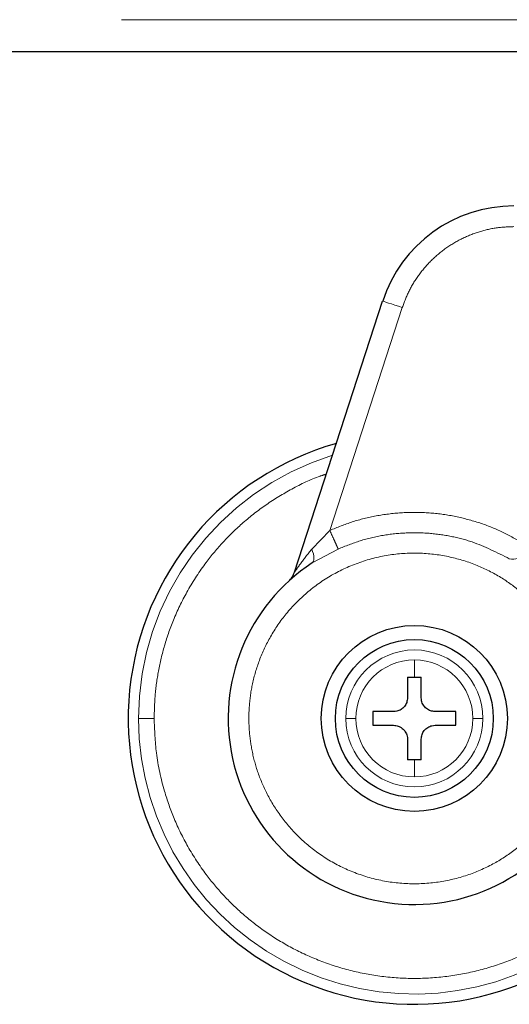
# Model space of a CAD drawing. Header units: millimetres. Extents: x 26 to 242, y 76 to 156.
# Tile 2 of 72: x 38.96 to 40.19, y 76.41 to 78.89. Entities that reach past the tile are written whole.
import ezdxf

# ---------------------------------------------------------------- set-up
doc = ezdxf.new("R2010")
doc.units = ezdxf.units.MM
doc.linetypes.add('PHANTOM', pattern=[12.7, 6.35, -1.27, 1.27, -1.27, 1.27, -1.27])

msp = doc.modelspace()

# ---------------------------------------------------------------- linework, layer by layer
at = {"color": 8, "linetype": 'PHANTOM', "lineweight": 18}
for p, q in [((29.0584, 78.8859), (67.9284, 78.8859)), ((39.925, 78.1609), (39.7426, 77.5994)), ((39.697, 77.5521), (39.7426, 77.5994)), ((39.7636, 77.5526), (39.6982, 77.5175)), ((39.9553, 77.23), (39.9553, 77.2732)), ((39.9553, 76.9786), (39.9553, 77.0218))]:
    msp.add_line(p, q, dxfattribs=at)
at = {"color": 7, "linetype": 'Continuous', "lineweight": 25}
for p, q in [((29.0584, 78.8059), (40.7174, 78.8059)), ((39.6536, 77.4941), (39.8755, 78.177)), ((39.9379, 77.23), (39.9553, 77.23)), ((39.9379, 77.23), (39.9379, 77.178)), ((39.9553, 77.23), (39.9726, 77.23)), ((39.9726, 77.178), (39.9726, 77.23)), ((39.9032, 77.1433), (39.8512, 77.1433)), ((39.8512, 77.1433), (39.8512, 77.1086)), ((40.0594, 77.1433), (40.0073, 77.1433)), ((40.0594, 77.1086), (40.0594, 77.1433)), ((39.8512, 77.1086), (39.9032, 77.1086)), ((40.0073, 77.1086), (40.0594, 77.1086)), ((39.9379, 77.0739), (39.9379, 77.0218)), ((39.9726, 77.0218), (39.9726, 77.0739)), ((39.9553, 77.0218), (39.9379, 77.0218)), ((39.9726, 77.0218), (39.9553, 77.0218))]:
    msp.add_line(p, q, dxfattribs=at)
at = {"color": 8, "linetype": 'PHANTOM', "lineweight": 18, "flags": 128}
for points in [[(39.8755, 78.177), (39.8765, 78.1767), (39.8793, 78.1758), (39.8839, 78.1743), (39.89, 78.1723), (39.8975, 78.1699), (39.9061, 78.1671), (39.9154, 78.1641), (39.925, 78.1609)], [(39.6982, 77.5175), (39.7002, 77.5195), (39.7017, 77.5223), (39.7025, 77.5258), (39.7027, 77.5301), (39.7022, 77.5349), (39.7011, 77.5403), (39.6993, 77.5461), (39.697, 77.5521)]]:
    msp.add_lwpolyline(points, dxfattribs=at)
at = {"color": 7, "linetype": 'Continuous', "lineweight": 25}
for radius in [0.2342, 0.1987]:
    msp.add_circle((39.9553, 77.1259), radius, dxfattribs=at)
for centre, radius, start, end in [((40.2056, 78.0698), 0.347, 90, 162), ((39.9553, 77.1259), 0.72, 105.8112, 311.2516), ((39.9553, 77.1259), 0.4685, 123.2858, 330.8783)]:
    msp.add_arc(centre, radius, start, end, dxfattribs=at)
at = {"color": 8, "linetype": 'PHANTOM', "lineweight": 18}
for centre, radius, start, end in [((39.9553, 77.1259), 0.6941, 107.2538, 180), ((40.2036, 77.5866), 0.0593, 260.8929, 345.8916), ((39.9553, 77.1259), 0.1725, 0, 180), ((39.9553, 77.1259), 0.1473, 90, 180), ((39.9553, 77.1259), 0.1473, 0, 90), ((39.9553, 77.1259), 0.6941, 180, 312.0009), ((39.9553, 77.1259), 0.1725, 180, 0), ((39.9553, 77.1259), 0.1473, 180, 270), ((39.9553, 77.1259), 0.1473, 270, 0)]:
    msp.add_arc(centre, radius, start, end, dxfattribs=at)
for points, knots in [([(40.2056, 78.3647), (40.1908, 78.3641), (40.1607, 78.3628), (40.1159, 78.352), (40.0722, 78.3343), (40.0314, 78.3094), (39.9952, 78.2784), (39.9649, 78.2423), (39.9408, 78.203), (39.9302, 78.1748), (39.925, 78.1609)], [0, 0, 0, 0, 0.119581, 0.243692, 0.371008, 0.499999, 0.628988, 0.756309, 0.88042, 1, 1, 1, 1]), ([(39.3005, 77.1259), (39.301, 77.1453), (39.302, 77.1853), (39.3107, 77.2468), (39.3261, 77.3119), (39.3503, 77.3803), (39.3849, 77.451), (39.4269, 77.5152), (39.4742, 77.5719), (39.5246, 77.6209), (39.5823, 77.666), (39.6472, 77.7049), (39.6985, 77.7304), (39.7287, 77.7397), (39.734, 77.7414)], [0, 0, 0, 0, 0.072428, 0.149648, 0.231582, 0.322607, 0.420389, 0.525041, 0.608657, 0.696189, 0.787385, 0.881872, 0.979169, 1, 1, 1, 1]), ([(39.7426, 77.5994), (39.7613, 77.6071), (39.7991, 77.6225), (39.8593, 77.6372), (39.9216, 77.6452), (39.9849, 77.6454), (40.0478, 77.638), (40.1087, 77.623), (40.1669, 77.6016), (40.2027, 77.5819), (40.2204, 77.5721)], [0, 0, 0, 0, 0.121852, 0.246365, 0.372711, 0.500001, 0.627288, 0.753637, 0.878148, 1, 1, 1, 1]), ([(39.7426, 77.5994), (39.745, 77.594), (39.75, 77.5829), (39.7566, 77.5681), (39.7617, 77.5569), (39.763, 77.554), (39.7636, 77.5526)], [0, 0, 0, 0, 0.24213, 0.499988, 0.757848, 1, 1, 1, 1]), ([(40.1942, 77.528), (40.1636, 77.5438), (40.1168, 77.5678), (40.0476, 77.5855), (39.9919, 77.5934), (39.9343, 77.5944), (39.8761, 77.5881), (39.8185, 77.5749), (39.7819, 77.56), (39.7636, 77.5526)], [0, 0, 0, 0, 0.2293658, 0.3510937, 0.4766388, 0.6052352, 0.7359971, 0.8679363, 1, 1, 1, 1]), ([(39.6536, 77.4941), (39.6537, 77.4941), (39.6538, 77.4943), (39.6552, 77.4963), (39.6596, 77.5028), (39.6729, 77.522), (39.6871, 77.5398), (39.697, 77.5521)], [0, 0, 0, 0, 0.044603, 0.09246, 0.197649, 0.444545, 1, 1, 1, 1]), ([(40.2977, 77.3629), (40.2871, 77.3771), (40.265, 77.4066), (40.2231, 77.4466), (40.1724, 77.4833), (40.1124, 77.5136), (40.0444, 77.5349), (39.9703, 77.5444), (39.8934, 77.5402), (39.8174, 77.5214), (39.7464, 77.4889), (39.6839, 77.4447), (39.6322, 77.3919), (39.5924, 77.334), (39.5644, 77.2742), (39.5471, 77.2153), (39.539, 77.1592), (39.5383, 77.1058), (39.5442, 77.0527), (39.5576, 76.9978), (39.5805, 76.9408), (39.6141, 76.884), (39.6592, 76.8302), (39.7157, 76.7826), (39.7822, 76.7446), (39.8559, 76.719), (39.9333, 76.7077), (40.0104, 76.7108), (40.0832, 76.7274), (40.1489, 76.7551), (40.2057, 76.7911), (40.2526, 76.8325), (40.2905, 76.8763), (40.3097, 76.9079), (40.3189, 76.923)], [0, 0, 0, 0, 0.024612, 0.051425, 0.080457, 0.111629, 0.144739, 0.17945, 0.21529, 0.251682, 0.287991, 0.323595, 0.357938, 0.390581, 0.421222, 0.449693, 0.47594, 0.500002, 0.524049, 0.550282, 0.578737, 0.609364, 0.641994, 0.676327, 0.711923, 0.74823, 0.784623, 0.820469, 0.855189, 0.888312, 0.919498, 0.948546, 0.975374, 1, 1, 1, 1]), ([(39.2612, 77.1259), (39.2626, 77.1259), (39.2657, 77.1259), (39.2763, 77.1259), (39.2885, 77.1259), (39.2965, 77.1259), (39.3005, 77.1259)], [0, 0, 0, 0, 0.27246, 0.561832, 0.787514, 1, 1, 1, 1]), ([(40.4027, 76.6489), (40.3971, 76.6434), (40.3743, 76.6207), (40.328, 76.5862), (40.2635, 76.5464), (40.1925, 76.5139), (40.1165, 76.4895), (40.0368, 76.4745), (39.9553, 76.4694), (39.8737, 76.4745), (39.7941, 76.4896), (39.718, 76.5139), (39.6471, 76.5465), (39.5824, 76.586), (39.5246, 76.6309), (39.4742, 76.6799), (39.4269, 76.7367), (39.3849, 76.8009), (39.3503, 76.8715), (39.3226, 76.9502), (39.304, 77.0349), (39.3016, 77.0969), (39.3005, 77.1259)], [0, 0, 0, 0, 0.015431, 0.063527, 0.113358, 0.164672, 0.217157, 0.270452, 0.324163, 0.377874, 0.431169, 0.483654, 0.534968, 0.584799, 0.632895, 0.679058, 0.723156, 0.778355, 0.829925, 0.877924, 0.942724, 1, 1, 1, 1]), ([(39.808, 77.1259), (39.8048, 77.1259), (39.7985, 77.1259), (39.7888, 77.1259), (39.785, 77.1259), (39.7828, 77.1259)], [0, 0, 0, 0, 0.2766912, 0.5625123, 1, 1, 1, 1]), ([(40.1278, 77.1259), (40.1265, 77.1259), (40.1239, 77.1259), (40.1156, 77.1259), (40.1075, 77.1259), (40.1026, 77.1259)], [0, 0, 0, 0, 0.276664, 0.56255, 1, 1, 1, 1])]:
    msp.add_open_spline(points, degree=3, knots=knots, dxfattribs=at)
at = {"color": 7, "linetype": 'Continuous', "lineweight": 25}
for points, knots in [([(39.6392, 77.4717), (39.6424, 77.475), (39.6486, 77.4815), (39.652, 77.4899), (39.6536, 77.4941)], [0, 0, 0, 0, 0.500004, 1, 1, 1, 1]), ([(39.9379, 77.178), (39.9376, 77.1741), (39.9368, 77.1663), (39.9308, 77.1559), (39.9221, 77.1481), (39.9123, 77.1439), (39.9059, 77.1434), (39.9032, 77.1433)], [0, 0, 0, 0, 0.214175, 0.4283808, 0.6418752, 0.8550525, 1, 1, 1, 1]), ([(40.0073, 77.1433), (40.0034, 77.1437), (39.9957, 77.1444), (39.9853, 77.1504), (39.9775, 77.1591), (39.9732, 77.1689), (39.9728, 77.1754), (39.9726, 77.178)], [0, 0, 0, 0, 0.214179, 0.428386, 0.641877, 0.855045, 1, 1, 1, 1]), ([(39.9032, 77.1086), (39.9071, 77.1082), (39.9149, 77.1074), (39.9253, 77.1015), (39.9331, 77.0927), (39.9373, 77.083), (39.9378, 77.0765), (39.9379, 77.0739)], [0, 0, 0, 0, 0.214179, 0.428386, 0.641877, 0.855045, 1, 1, 1, 1]), ([(39.9726, 77.0739), (39.973, 77.0778), (39.9738, 77.0855), (39.9797, 77.0959), (39.9885, 77.1038), (39.9982, 77.108), (40.0047, 77.1084), (40.0073, 77.1086)], [0, 0, 0, 0, 0.214175, 0.4283808, 0.6418752, 0.8550525, 1, 1, 1, 1])]:
    msp.add_open_spline(points, degree=3, knots=knots, dxfattribs=at)

doc.saveas('drawing.dxf')
